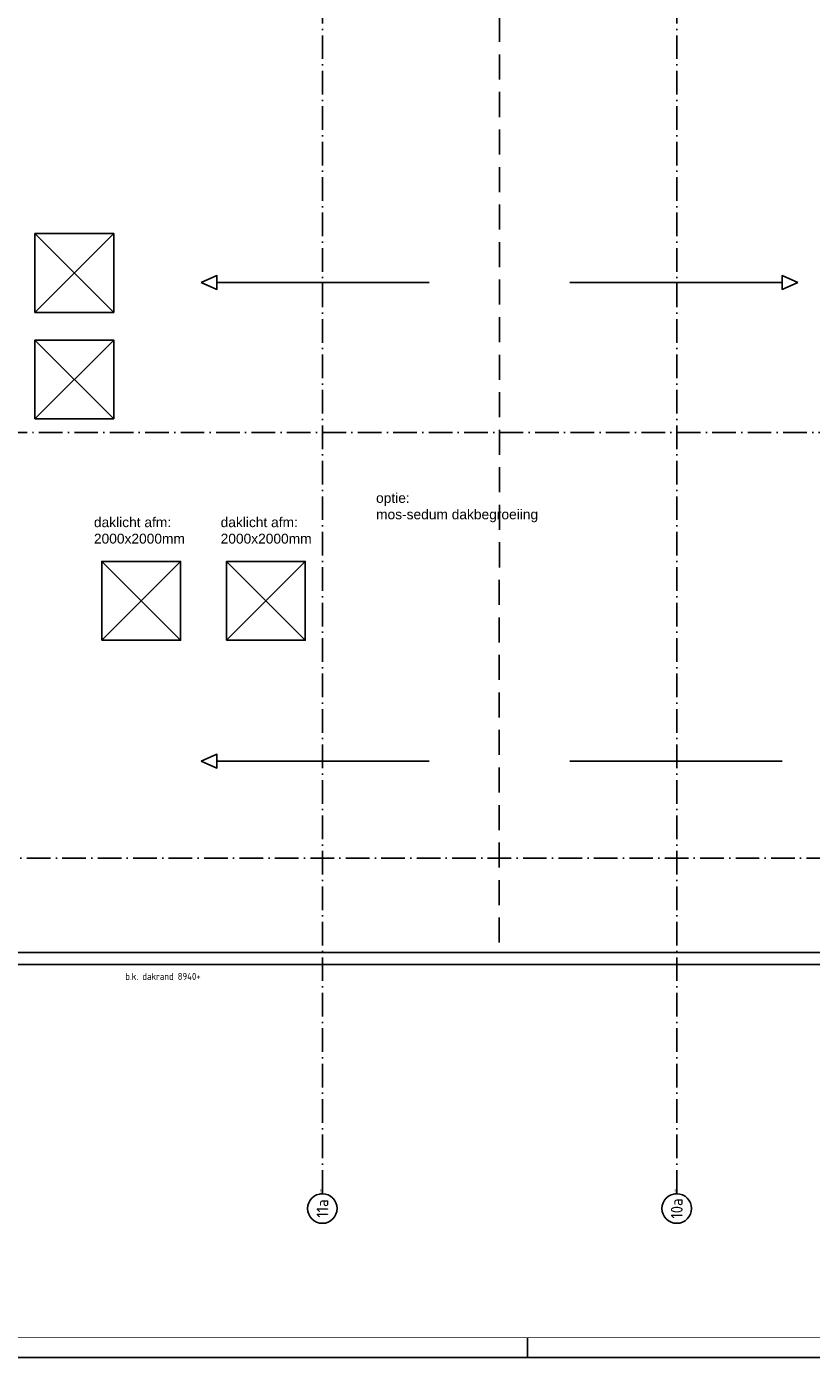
# Model space of a CAD drawing. Header units: millimetres. Extents: x 94282 to 245614, y 190 to 84290.
# Tile 5 of 18: x 147443 to 167375, y 190 to 33968. Entities that reach past the tile are written whole.
import ezdxf
from ezdxf.enums import TextEntityAlignment as Align

# ---------------------------------------------------------------- set-up
doc = ezdxf.new("R2010")
doc.units = ezdxf.units.MM
doc.header["$LTSCALE"] = 100
doc.linetypes.add('DASHDOT', pattern=[9, 6, -1.5, 0, -1.5])
doc.linetypes.add('HIDDEN', pattern=[9.525, 6.35, -3.175])
doc.layers.get('0').update_dxf_attribs({"linetype": 'CONTINUOUS'})
for name, color, linetype in [('AB$1A---_ATTRIB035', 3, 'CONTINUOUS'), ('AL$1A---_ALGEMEEN', 8, 'CONTINUOUS'), ('AT$1A---_TEKST018', 1, 'CONTINUOUS'), ('AT$1A---_TEKST025', 2, 'CONTINUOUS'), ('LIJN025', 10, 'CONTINUOUS'), ('LIJN050', 90, 'CONTINUOUS'), ('TEKST25', 10, 'CONTINUOUS'), ('TEKST35', 50, 'CONTINUOUS'), ('TEKST50', 90, 'CONTINUOUS')]:
    doc.layers.add(name, color=color, linetype=linetype)
doc.styles.add('ISO', font='ISO.SHX')
doc.styles.add('ROMAND', font='romand')
doc.styles.get("Standard").update_dxf_attribs({"font": 'iso.shx'})

# ---------------------------------------------------------------- blocks, each defined once
blk = doc.blocks.new('A0-GE')
at = {"layer": 'LIJN025'}
blk.add_line((645.5, 0), (645.5, 5), dxfattribs=at)
blk.add_lwpolyline([(1500, 841), (1500, 0), (311, 0), (311, 841)], close=True, dxfattribs=at)
at = {"layer": 'LIJN050', "const_width": 0.2}
blk.add_lwpolyline([(1495, 836), (336, 836), (336, 5), (1495, 5)], close=True, dxfattribs=at)
at = {"layer": 'TEKST25', "style": 'ROMAND', "width": 2.899115}
blk.add_attdef('STATUS', text='', height=2.5, dxfattribs=at).set_placement((1454, 71.5), (1493, 71.5), align=Align.FIT)
at = {"layer": 'TEKST25', "style": 'ISO'}
for tag, p in [('E', (1455.25, 66)), ('NAAM-E', (1466.75, 66)), ('DATUM-E', (1485, 66)), ('D', (1455.25, 61)), ('NAAM-D', (1466.75, 61)), ('DATUM-D', (1485, 61)), ('C', (1455.25, 56)), ('NAAM-C', (1466.75, 56)), ('DATUM-C', (1485, 56)), ('B', (1455.25, 51)), ('NAAM-B', (1466.75, 51)), ('DATUM-B', (1485, 51)), ('A', (1455.25, 46)), ('NAAM-A', (1466.75, 46)), ('DATUM-A', (1485, 46))]:
    blk.add_attdef(tag, text='', height=2.5, dxfattribs=at).set_placement(p, align=Align.CENTER)
for tag, p in [('DATUM', (1332.75, 36.25)), ('SCHAAL', (1368, 36.25)), ('GETEKEND', (1398.25, 36.25)), ('GECONTOL.', (1433, 36.25)), ('FORMAAT', (1463.25, 28.25))]:
    blk.add_attdef(tag, p, '', height=2.5, dxfattribs=at)
at = {"layer": 'TEKST35', "style": 'ISO'}
for tag, p in [('PROJECT', (1334.5, 72.5)), ('PLAATS', (1334.5, 63.5)), ('INSTALLATIE-REGEL1', (1334.5, 52.5)), ('INSTALLATIE-REGEL2', (1334.5, 43.5))]:
    blk.add_attdef(tag, p, '', height=4, dxfattribs=at)
blk.add_attdef('PROJ.NR.', text='', height=4, dxfattribs=at).set_placement((1481, 23), align=Align.CENTER)
at = {"layer": 'TEKST50', "style": 'ISO'}
blk.add_attdef('FILE-NAAM', text='', height=5, dxfattribs=at).set_placement((1473.5, 7.5), align=Align.CENTER)
blk = doc.blocks.new('1011')
at = {"layer": 'AL$1A---_ALGEMEEN', "color": 0, "linetype": 'Continuous'}
blk.add_circle((-750, 0), 750, dxfattribs=at)
blk.add_attdef('STR-NAAM', text='', height=600, rotation=360, dxfattribs=at).set_placement((-750, 0), align=Align.MIDDLE)
at = {"layer": 'AT$1A---_TEKST018', "linetype": 'Continuous'}
blk.add_text('1011', height=100, dxfattribs=at).set_placement((0, 0))

msp = doc.modelspace()

# ---------------------------------------------------------------- linework, layer by layer
at = {"layer": 'AL$1A---_ALGEMEEN', "color": 1, "linetype": 'DASHDOT'}
for points in [[(154955, 4343), (154955, 45867)], [(163955, 4343), (163955, 45867)], [(145955, 23663), (174236, 23663)], [(196655, 12863), (146255, 12863), (121609, 12863)]]:
    msp.add_lwpolyline(points, dxfattribs=at)
at = {"layer": 'AL$1A---_ALGEMEEN', "linetype": 'Continuous'}
for points in [[(142675, 41503), (142675, 10463), (176235, 10463), (176235, 41503), (172145, 41503), (172145, 34213), (146765, 34213), (146765, 41503)], [(147655, 26713), (147655, 28713), (149655, 28713), (149655, 26713)], [(147655, 24013), (147655, 26013), (149655, 26013), (149655, 24013)], [(149353, 18393), (149353, 20393), (151353, 20393), (151353, 18393)], [(152520, 18393), (152520, 20393), (154520, 20393), (154520, 18393)]]:
    msp.add_lwpolyline(points, close=True, dxfattribs=at)
at = {"layer": 'AL$1A---_ALGEMEEN', "linetype": 'HIDDEN'}
msp.add_lwpolyline([(159455, 34213), (159445, 10463)], dxfattribs=at)
at = {"layer": 'AL$1A---_ALGEMEEN', "linetype": 'Continuous'}
for points in [[(147655, 28713), (149655, 26713)], [(149655, 28713), (147655, 26713)], [(151878, 27473), (152278, 27649), (152278, 27473)], [(151878, 27473), (152278, 27297), (152278, 27473)], [(152278, 27473), (157669, 27473)], [(166632, 27473), (161242, 27473)], [(167032, 27473), (166632, 27649), (166632, 27473)], [(167032, 27473), (166632, 27297), (166632, 27473)], [(147655, 26013), (149655, 24013)], [(149655, 26013), (147655, 24013)], [(149353, 20393), (151353, 18393)], [(149353, 18393), (151353, 20393)], [(152520, 18393), (154520, 20393)], [(154520, 18393), (152520, 20393)], [(151878, 15323), (152278, 15499), (152278, 15323)], [(151878, 15323), (152278, 15147), (152278, 15323)], [(152278, 15323), (157669, 15323)], [(166632, 15323), (161242, 15323)], [(142655, 10463), (176235, 10463)], [(142655, 10163), (176235, 10163)]]:
    msp.add_lwpolyline(points, dxfattribs=at)

# ---------------------------------------------------------------- block references
at = {"xscale": 100, "yscale": 100, "zscale": 100}
msp.add_blockref('A0-GE', (95614, 190), dxfattribs=at)
at = {"layer": 'AL$1A---_ALGEMEEN', "color": 1, "linetype": 'DASHDOT'}
ref = msp.add_blockref('1011', (154955, 4343), dxfattribs=dict(at, xscale=0.5, yscale=0.5, zscale=0.5, rotation=90))
ref.add_attrib('STR-NAAM', '11a', dxfattribs={"layer": 'AB$1A---_ATTRIB035', "linetype": 'Continuous', "height": 300, "rotation": 90}).set_placement((154955, 3968), align=Align.MIDDLE)
ref = msp.add_blockref('1011', (163955, 4343), dxfattribs=dict(at, xscale=0.5, yscale=0.5, zscale=0.5, rotation=90))
ref.add_attrib('STR-NAAM', '10a', dxfattribs={"layer": 'AB$1A---_ATTRIB035', "linetype": 'Continuous', "height": 300, "rotation": 90}).set_placement((163955, 3968), align=Align.MIDDLE)

# ---------------------------------------------------------------- texts
at = {"layer": 'AT$1A---_TEKST018', "linetype": 'Continuous', "insert": (149947, 9950), "char_height": 180, "width": 3599.63, "attachment_point": 1}
msp.add_mtext('b.k. dakrand 8940+', dxfattribs=at)
at = {"layer": 'AT$1A---_TEKST025', "color": 8, "linetype": 'Continuous', "char_height": 250, "attachment_point": 1}
for s, insert, width in [('\\fArial|b0|i0|c0|p34;optie: \\Pmos-sedum dakbegroeiing', (156319, 22129), 6242.4), ('\\fArial|b0|i0|c0|p34;daklicht afm:\\P2000x2000mm', (149153, 21513), 6242), ('\\fArial|b0|i0|c0|p34;daklicht afm:\\P2000x2000mm', (152371, 21513), 6242)]:
    msp.add_mtext(s, dxfattribs=dict(at, insert=insert, width=width))

doc.saveas('drawing.dxf')
